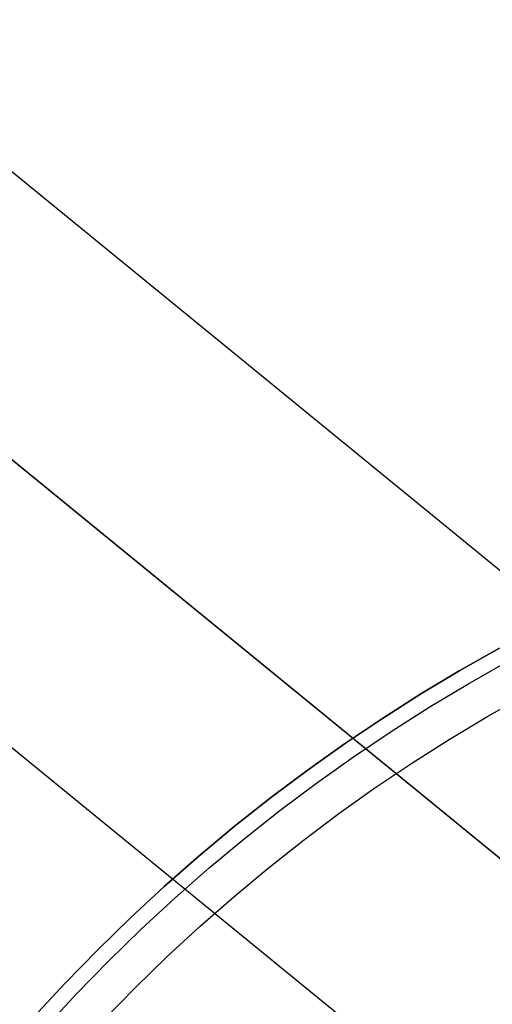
# Model space of a CAD drawing. Header units: millimetres. Extents: x -104 to 128, y -124 to 124.
# Tile 245 of 256: x -75 to -49, y 68 to 123. Entities that reach past the tile are written whole.
import ezdxf

# ---------------------------------------------------------------- set-up
doc = ezdxf.new("R2010")
doc.units = ezdxf.units.MM
doc.header["$MEASUREMENT"] = 0
doc.layers.add('Predefinito', color=5, linetype='Continuous')

msp = doc.modelspace()

# ---------------------------------------------------------------- linework, layer by layer
at = {"layer": 'Predefinito', "extrusion": (0.6123724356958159, -0.5000000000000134, -0.6123724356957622)}
msp.add_lwpolyline([(15.55277956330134, 1216.099620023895), (15.55907679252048, 1215.702894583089), (15.57876708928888, 1215.294006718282), (15.61310127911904, 1214.873078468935), (15.6633990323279, 1214.440327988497), (15.69496464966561, 1214.219617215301), (15.73104539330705, 1213.996083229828), (15.77182373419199, 1213.769786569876), (15.81748544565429, 1213.540796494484), (15.86821931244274, 1213.309191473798), (15.92421679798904, 1213.075059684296), (15.98567166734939, 1212.838499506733), (16.05277956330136, 1212.599620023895), (16.12573753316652, 1212.358541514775), (16.20474350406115, 1212.115395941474), (16.28999570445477, 1211.870327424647), (16.38169203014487, 1211.62349270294), (16.48002935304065, 1211.375061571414), (16.58520277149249, 1211.12521729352), (16.69740480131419, 1210.874156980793), (16.8168245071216, 1210.622091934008), (16.94364657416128, 1210.369247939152), (17.07805032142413, 1210.11586551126), (17.22020865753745, 1209.86220007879), (17.37028698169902, 1209.608522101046), (17.52844203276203, 1209.355117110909), (17.69482069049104, 1209.102285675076), (17.86955873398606, 1208.850343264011), (18.05277956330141, 1208.599620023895), (18.24459289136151, 1208.350460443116), (18.44509341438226, 1208.103222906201), (18.65435947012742, 1207.858279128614), (18.87245169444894, 1207.616013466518), (19.09941168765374, 1207.376822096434), (19.33526070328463, 1207.141112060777), (19.57999837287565, 1206.909300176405), (19.83360148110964, 1206.681811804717), (20.09602280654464, 1206.459079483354), (20.36719004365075, 1206.241541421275), (20.64700482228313, 1206.029639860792), (20.9353418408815, 1205.823819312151), (21.23204812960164, 1205.624524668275), (21.53694245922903, 1205.432199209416), (21.84981491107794, 1205.247282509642), (22.17042662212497, 1205.070208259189), (22.49850971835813, 1204.901402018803), (22.83376744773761, 1204.741278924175), (23.1758745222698, 1204.590241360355), (23.52447767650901, 1204.448676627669), (23.87919644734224, 1204.31695462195), (24.23962417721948, 1204.195425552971), (24.60532924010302, 1204.084417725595), (24.97585648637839, 1203.98423540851), (25.35072889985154, 1203.89515681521), (25.72944945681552, 1203.817432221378), (26.11150317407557, 1203.751282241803), (26.49635932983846, 1203.696896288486), (26.88347383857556, 1203.654431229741), (27.27229175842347, 1203.624010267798), (27.66224990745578, 1203.605722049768), (28.05277956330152, 1203.599620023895), (28.44330921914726, 1203.605722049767), (28.83326736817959, 1203.624010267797), (29.2220852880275, 1203.654431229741), (29.60919979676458, 1203.696896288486), (29.99405595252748, 1203.751282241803), (30.37610966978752, 1203.817432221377), (30.7548302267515, 1203.895156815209), (31.12970264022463, 1203.98423540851), (31.50022988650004, 1204.084417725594), (31.86593494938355, 1204.19542555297), (32.22636267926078, 1204.31695462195), (32.58108145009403, 1204.448676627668), (32.92968460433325, 1204.590241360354), (33.27179167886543, 1204.741278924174), (33.60704940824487, 1204.901402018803), (33.93513250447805, 1205.070208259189), (34.25574421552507, 1205.247282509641), (34.56861666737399, 1205.432199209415), (34.8735109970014, 1205.624524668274), (35.17021728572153, 1205.823819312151), (35.4585543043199, 1206.029639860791), (35.73836908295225, 1206.241541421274), (36.00953632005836, 1206.459079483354), (36.27195764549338, 1206.681811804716), (36.52556075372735, 1206.909300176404), (36.77029842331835, 1207.141112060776), (37.00614743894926, 1207.376822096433), (37.23310743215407, 1207.616013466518), (37.45119965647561, 1207.858279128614), (37.66046571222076, 1208.1032229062), (37.86096623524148, 1208.350460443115), (38.05277956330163, 1208.599620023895), (38.23600039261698, 1208.85034326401), (38.410738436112, 1209.102285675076), (38.57711709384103, 1209.355117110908), (38.73527214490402, 1209.608522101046), (38.88535046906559, 1209.86220007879), (39.0275088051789, 1210.115865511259), (39.16191255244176, 1210.369247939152), (39.2887346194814, 1210.622091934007), (39.40815432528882, 1210.874156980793), (39.52035635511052, 1211.125217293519), (39.62552977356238, 1211.375061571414), (39.72386709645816, 1211.62349270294), (39.81556342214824, 1211.870327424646), (39.90081562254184, 1212.115395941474), (39.97982159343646, 1212.358541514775), (40.05277956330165, 1212.599620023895), (40.11988745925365, 1212.838499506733), (40.18134232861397, 1213.075059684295), (40.23733981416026, 1213.309191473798), (40.28807368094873, 1213.540796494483), (40.33373539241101, 1213.769786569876), (40.37451373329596, 1213.996083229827), (40.4105944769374, 1214.2196172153), (40.44216009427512, 1214.440327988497), (40.49245784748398, 1214.873078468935), (40.52679203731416, 1215.294006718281), (40.54648233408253, 1215.702894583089), (40.5527795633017, 1216.099620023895)], dxfattribs=at)
at = {"layer": 'Predefinito', "extrusion": (-0.6123724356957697, 0.499999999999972, 0.6123724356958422)}
msp.add_lwpolyline([(-40.55277956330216, 1216.099620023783), (-40.54648233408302, 1216.496345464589), (-40.52679203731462, 1216.905233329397), (-40.49245784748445, 1217.326161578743), (-40.44216009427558, 1217.758912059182), (-40.41059447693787, 1217.979622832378), (-40.37451373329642, 1218.203156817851), (-40.33373539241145, 1218.429453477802), (-40.28807368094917, 1218.658443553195), (-40.23733981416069, 1218.89004857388), (-40.18134232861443, 1219.124180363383), (-40.11988745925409, 1219.360740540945), (-40.05277956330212, 1219.599620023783), (-39.97982159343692, 1219.840698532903), (-39.90081562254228, 1220.083844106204), (-39.81556342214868, 1220.328912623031), (-39.72386709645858, 1220.575747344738), (-39.6255297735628, 1220.824178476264), (-39.52035635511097, 1221.074022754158), (-39.40815432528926, 1221.325083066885), (-39.28873461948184, 1221.577148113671), (-39.16191255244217, 1221.829992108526), (-39.02750880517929, 1222.083374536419), (-38.88535046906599, 1222.337039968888), (-38.73527214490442, 1222.590717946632), (-38.57711709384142, 1222.844122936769), (-38.4107384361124, 1223.096954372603), (-38.23600039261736, 1223.348896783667), (-38.05277956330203, 1223.599620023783), (-37.8609662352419, 1223.848779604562), (-37.66046571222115, 1224.096017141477), (-37.451199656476, 1224.340960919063), (-37.23310743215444, 1224.58322658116), (-37.00614743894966, 1224.822417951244), (-36.77029842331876, 1225.058127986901), (-36.52556075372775, 1225.289939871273), (-36.27195764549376, 1225.517428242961), (-36.00953632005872, 1225.740160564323), (-35.73836908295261, 1225.957698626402), (-35.45855430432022, 1226.169600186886), (-35.17021728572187, 1226.375420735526), (-34.87351099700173, 1226.574715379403), (-34.56861666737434, 1226.767040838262), (-34.2557442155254, 1226.951957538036), (-33.9351325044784, 1227.129031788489), (-33.6070494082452, 1227.297838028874), (-33.27179167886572, 1227.457961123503), (-32.92968460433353, 1227.608998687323), (-32.58108145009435, 1227.750563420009), (-32.22636267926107, 1227.882285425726), (-31.86593494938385, 1228.003814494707), (-31.50022988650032, 1228.114822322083), (-31.12970264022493, 1228.215004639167), (-30.75483022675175, 1228.304083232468), (-30.37610966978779, 1228.381807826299), (-29.99405595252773, 1228.447957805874), (-29.60919979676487, 1228.502343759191), (-29.22208528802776, 1228.544808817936), (-28.83326736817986, 1228.57522977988), (-28.44330921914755, 1228.59351799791), (-28.0527795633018, 1228.599620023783), (-27.66224990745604, 1228.59351799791), (-27.27229175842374, 1228.57522977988), (-26.88347383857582, 1228.544808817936), (-26.49635932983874, 1228.502343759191), (-26.11150317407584, 1228.447957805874), (-25.7294494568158, 1228.381807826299), (-25.35072889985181, 1228.304083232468), (-24.97585648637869, 1228.215004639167), (-24.60532924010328, 1228.114822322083), (-24.23962417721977, 1228.003814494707), (-23.87919644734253, 1227.882285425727), (-23.5244776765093, 1227.750563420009), (-23.17587452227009, 1227.608998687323), (-22.83376744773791, 1227.457961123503), (-22.49850971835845, 1227.297838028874), (-22.17042662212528, 1227.129031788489), (-21.84981491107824, 1226.951957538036), (-21.53694245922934, 1226.767040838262), (-21.23204812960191, 1226.574715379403), (-20.9353418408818, 1226.375420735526), (-20.64700482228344, 1226.169600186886), (-20.36719004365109, 1225.957698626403), (-20.09602280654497, 1225.740160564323), (-19.83360148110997, 1225.517428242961), (-19.57999837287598, 1225.289939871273), (-19.33526070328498, 1225.058127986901), (-19.09941168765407, 1224.822417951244), (-18.87245169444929, 1224.58322658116), (-18.65435947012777, 1224.340960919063), (-18.44509341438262, 1224.096017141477), (-18.24459289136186, 1223.848779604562), (-18.05277956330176, 1223.599620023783), (-17.86955873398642, 1223.348896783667), (-17.69482069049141, 1223.096954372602), (-17.52844203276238, 1222.844122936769), (-17.37028698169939, 1222.590717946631), (-17.22020865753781, 1222.337039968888), (-17.07805032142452, 1222.083374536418), (-16.94364657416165, 1221.829992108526), (-16.816824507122, 1221.577148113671), (-16.69740480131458, 1221.325083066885), (-16.58520277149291, 1221.074022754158), (-16.48002935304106, 1220.824178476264), (-16.38169203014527, 1220.575747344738), (-16.28999570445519, 1220.328912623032), (-16.20474350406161, 1220.083844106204), (-16.12573753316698, 1219.840698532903), (-16.0527795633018, 1219.599620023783), (-15.98567166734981, 1219.360740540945), (-15.9242167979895, 1219.124180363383), (-15.86821931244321, 1218.89004857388), (-15.81748544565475, 1218.658443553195), (-15.77182373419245, 1218.429453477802), (-15.73104539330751, 1218.20315681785), (-15.69496464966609, 1217.979622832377), (-15.66339903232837, 1217.758912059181), (-15.61310127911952, 1217.326161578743), (-15.57876708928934, 1216.905233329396), (-15.55907679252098, 1216.496345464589), (-15.55277956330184, 1216.099620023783)], dxfattribs=at)
at = {"layer": 'Predefinito', "extrusion": (0.61237243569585, -0.5000000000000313, -0.6123724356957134)}
msp.add_lwpolyline([(15.55277956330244, 1216.099620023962), (15.55907679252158, 1215.702894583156), (15.57876708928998, 1215.294006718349), (15.61310127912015, 1214.873078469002), (15.66339903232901, 1214.440327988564), (15.69496464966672, 1214.219617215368), (15.73104539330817, 1213.996083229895), (15.77182373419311, 1213.769786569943), (15.8174854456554, 1213.54079649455), (15.86821931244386, 1213.309191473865), (15.92421679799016, 1213.075059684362), (15.98567166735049, 1212.8384995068), (16.05277956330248, 1212.599620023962), (16.12573753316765, 1212.358541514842), (16.2047435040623, 1212.115395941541), (16.28999570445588, 1211.870327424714), (16.38169203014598, 1211.623492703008), (16.48002935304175, 1211.375061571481), (16.58520277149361, 1211.125217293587), (16.69740480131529, 1210.874156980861), (16.81682450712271, 1210.622091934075), (16.94364657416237, 1210.369247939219), (17.07805032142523, 1210.115865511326), (17.22020865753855, 1209.862200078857), (17.37028698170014, 1209.608522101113), (17.52844203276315, 1209.355117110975), (17.69482069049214, 1209.102285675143), (17.86955873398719, 1208.850343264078), (18.05277956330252, 1208.599620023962), (18.24459289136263, 1208.350460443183), (18.44509341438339, 1208.103222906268), (18.65435947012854, 1207.858279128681), (18.87245169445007, 1207.616013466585), (19.09941168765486, 1207.376822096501), (19.33526070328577, 1207.141112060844), (19.57999837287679, 1206.909300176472), (19.83360148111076, 1206.681811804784), (20.09602280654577, 1206.459079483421), (20.36719004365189, 1206.241541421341), (20.64700482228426, 1206.029639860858), (20.93534184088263, 1205.823819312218), (21.23204812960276, 1205.624524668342), (21.53694245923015, 1205.432199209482), (21.84981491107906, 1205.247282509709), (22.17042662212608, 1205.070208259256), (22.49850971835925, 1204.90140201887), (22.83376744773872, 1204.741278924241), (23.17587452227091, 1204.590241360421), (23.52447767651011, 1204.448676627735), (23.87919644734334, 1204.316954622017), (24.2396241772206, 1204.195425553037), (24.60532924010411, 1204.084417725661), (24.97585648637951, 1203.984235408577), (25.35072889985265, 1203.895156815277), (25.72944945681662, 1203.817432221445), (26.11150317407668, 1203.75128224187), (26.49635932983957, 1203.696896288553), (26.88347383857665, 1203.654431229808), (27.27229175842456, 1203.624010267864), (27.66224990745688, 1203.605722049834), (28.05277956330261, 1203.599620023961), (28.44330921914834, 1203.605722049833), (28.83326736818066, 1203.624010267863), (29.22208528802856, 1203.654431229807), (29.60919979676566, 1203.696896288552), (29.99405595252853, 1203.751282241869), (30.37610966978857, 1203.817432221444), (30.75483022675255, 1203.895156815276), (31.12970264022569, 1203.984235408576), (31.50022988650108, 1204.08441772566), (31.8659349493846, 1204.195425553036), (32.22636267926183, 1204.316954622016), (32.58108145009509, 1204.448676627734), (32.92968460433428, 1204.59024136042), (33.27179167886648, 1204.74127892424), (33.60704940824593, 1204.901402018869), (33.93513250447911, 1205.070208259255), (34.25574421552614, 1205.247282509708), (34.56861666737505, 1205.432199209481), (34.87351099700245, 1205.624524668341), (35.17021728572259, 1205.823819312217), (35.45855430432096, 1206.029639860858), (35.73836908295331, 1206.241541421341), (36.0095363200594, 1206.459079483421), (36.27195764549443, 1206.681811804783), (36.5255607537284, 1206.909300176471), (36.77029842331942, 1207.141112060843), (37.00614743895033, 1207.3768220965), (37.23310743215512, 1207.616013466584), (37.45119965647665, 1207.858279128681), (37.66046571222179, 1208.103222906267), (37.86096623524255, 1208.350460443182), (38.05277956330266, 1208.599620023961), (38.23600039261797, 1208.850343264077), (38.410738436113, 1209.102285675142), (38.57711709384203, 1209.355117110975), (38.73527214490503, 1209.608522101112), (38.8853504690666, 1209.862200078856), (39.02750880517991, 1210.115865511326), (39.16191255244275, 1210.369247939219), (39.28873461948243, 1210.622091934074), (39.40815432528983, 1210.87415698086), (39.52035635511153, 1211.125217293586), (39.62552977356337, 1211.375061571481), (39.72386709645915, 1211.623492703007), (39.81556342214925, 1211.870327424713), (39.90081562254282, 1212.115395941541), (39.97982159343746, 1212.358541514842), (40.05277956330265, 1212.599620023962), (40.11988745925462, 1212.8384995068), (40.18134232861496, 1213.075059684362), (40.23733981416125, 1213.309191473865), (40.28807368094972, 1213.54079649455), (40.33373539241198, 1213.769786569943), (40.37451373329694, 1213.996083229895), (40.41059447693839, 1214.219617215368), (40.4421600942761, 1214.440327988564), (40.49245784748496, 1214.873078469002), (40.52679203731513, 1215.294006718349), (40.54648233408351, 1215.702894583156), (40.55277956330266, 1216.099620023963)], dxfattribs=at)
at = {"layer": 'Predefinito', "extrusion": (-0.6123724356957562, 0.4999999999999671, 0.6123724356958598)}
msp.add_lwpolyline([(-40.55277956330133, 1216.099620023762), (-40.54648233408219, 1216.496345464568), (-40.52679203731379, 1216.905233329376), (-40.49245784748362, 1217.326161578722), (-40.44216009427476, 1217.75891205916), (-40.41059447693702, 1217.979622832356), (-40.37451373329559, 1218.203156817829), (-40.33373539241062, 1218.429453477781), (-40.28807368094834, 1218.658443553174), (-40.23733981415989, 1218.890048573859), (-40.1813423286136, 1219.124180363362), (-40.11988745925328, 1219.360740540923), (-40.0527795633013, 1219.599620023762), (-39.97982159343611, 1219.840698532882), (-39.90081562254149, 1220.083844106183), (-39.81556342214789, 1220.328912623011), (-39.72386709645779, 1220.575747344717), (-39.62552977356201, 1220.824178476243), (-39.52035635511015, 1221.074022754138), (-39.40815432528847, 1221.325083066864), (-39.28873461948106, 1221.57714811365), (-39.1619125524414, 1221.829992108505), (-39.02750880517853, 1222.083374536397), (-38.8853504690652, 1222.337039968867), (-38.73527214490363, 1222.590717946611), (-38.57711709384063, 1222.844122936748), (-38.41073843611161, 1223.096954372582), (-38.23600039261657, 1223.348896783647), (-38.05277956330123, 1223.599620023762), (-37.86096623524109, 1223.84877960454), (-37.66046571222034, 1224.096017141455), (-37.45119965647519, 1224.340960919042), (-37.23310743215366, 1224.583226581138), (-37.00614743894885, 1224.822417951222), (-36.77029842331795, 1225.058127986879), (-36.52556075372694, 1225.289939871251), (-36.27195764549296, 1225.517428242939), (-36.00953632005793, 1225.740160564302), (-35.73836908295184, 1225.957698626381), (-35.45855430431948, 1226.169600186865), (-35.1702172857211, 1226.375420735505), (-34.87351099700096, 1226.574715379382), (-34.56861666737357, 1226.767040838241), (-34.25574421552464, 1226.951957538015), (-33.93513250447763, 1227.129031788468), (-33.60704940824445, 1227.297838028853), (-33.27179167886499, 1227.457961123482), (-32.9296846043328, 1227.608998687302), (-32.58108145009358, 1227.750563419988), (-32.22636267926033, 1227.882285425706), (-31.8659349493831, 1228.003814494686), (-31.50022988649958, 1228.114822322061), (-31.12970264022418, 1228.215004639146), (-30.75483022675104, 1228.304083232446), (-30.37610966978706, 1228.381807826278), (-29.99405595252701, 1228.447957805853), (-29.60919979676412, 1228.50234375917), (-29.22208528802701, 1228.544808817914), (-28.83326736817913, 1228.575229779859), (-28.4433092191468, 1228.593517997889), (-28.05277956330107, 1228.599620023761), (-27.66224990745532, 1228.593517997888), (-27.27229175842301, 1228.575229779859), (-26.8834738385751, 1228.544808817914), (-26.496359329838, 1228.50234375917), (-26.11150317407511, 1228.447957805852), (-25.72944945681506, 1228.381807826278), (-25.35072889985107, 1228.304083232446), (-24.97585648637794, 1228.215004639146), (-24.60532924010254, 1228.114822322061), (-24.23962417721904, 1228.003814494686), (-23.8791964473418, 1227.882285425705), (-23.52447767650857, 1227.750563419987), (-23.17587452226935, 1227.608998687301), (-22.83376744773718, 1227.457961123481), (-22.49850971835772, 1227.297838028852), (-22.17042662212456, 1227.129031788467), (-21.84981491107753, 1226.951957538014), (-21.53694245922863, 1226.767040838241), (-21.23204812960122, 1226.574715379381), (-20.9353418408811, 1226.375420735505), (-20.64700482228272, 1226.169600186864), (-20.36719004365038, 1225.957698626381), (-20.09602280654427, 1225.740160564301), (-19.83360148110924, 1225.517428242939), (-19.57999837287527, 1225.289939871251), (-19.33526070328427, 1225.058127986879), (-19.09941168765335, 1224.822417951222), (-18.87245169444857, 1224.583226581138), (-18.65435947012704, 1224.340960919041), (-18.4450934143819, 1224.096017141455), (-18.24459289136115, 1223.84877960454), (-18.05277956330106, 1223.599620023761), (-17.86955873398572, 1223.348896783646), (-17.69482069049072, 1223.096954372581), (-17.52844203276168, 1222.844122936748), (-17.37028698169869, 1222.59071794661), (-17.22020865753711, 1222.337039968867), (-17.07805032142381, 1222.083374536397), (-16.94364657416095, 1221.829992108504), (-16.8168245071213, 1221.577148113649), (-16.69740480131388, 1221.325083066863), (-16.5852027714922, 1221.074022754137), (-16.48002935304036, 1220.824178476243), (-16.3816920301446, 1220.575747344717), (-16.28999570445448, 1220.32891262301), (-16.20474350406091, 1220.083844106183), (-16.12573753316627, 1219.840698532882), (-16.0527795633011, 1219.599620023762), (-15.98567166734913, 1219.360740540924), (-15.92421679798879, 1219.124180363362), (-15.8682193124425, 1218.890048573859), (-15.81748544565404, 1218.658443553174), (-15.77182373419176, 1218.429453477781), (-15.7310453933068, 1218.203156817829), (-15.69496464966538, 1217.979622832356), (-15.66339903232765, 1217.75891205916), (-15.61310127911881, 1217.326161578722), (-15.57876708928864, 1216.905233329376), (-15.55907679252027, 1216.496345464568), (-15.55277956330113, 1216.099620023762)], dxfattribs=at)
at = {"layer": 'Predefinito', "extrusion": (0.6123724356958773, -0.5000000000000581, -0.6123724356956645)}
msp.add_lwpolyline([(15.5527795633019, 1216.099620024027), (15.55907679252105, 1215.702894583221), (15.57876708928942, 1215.294006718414), (15.6131012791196, 1214.873078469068), (15.66339903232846, 1214.440327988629), (15.69496464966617, 1214.219617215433), (15.73104539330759, 1213.996083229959), (15.77182373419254, 1213.769786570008), (15.81748544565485, 1213.540796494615), (15.86821931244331, 1213.30919147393), (15.9242167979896, 1213.075059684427), (15.98567166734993, 1212.838499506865), (16.05277956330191, 1212.599620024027), (16.12573753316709, 1212.358541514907), (16.20474350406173, 1212.115395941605), (16.28999570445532, 1211.870327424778), (16.38169203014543, 1211.623492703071), (16.48002935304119, 1211.375061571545), (16.58520277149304, 1211.125217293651), (16.69740480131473, 1210.874156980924), (16.81682450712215, 1210.622091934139), (16.94364657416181, 1210.369247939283), (17.07805032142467, 1210.115865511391), (17.22020865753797, 1209.862200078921), (17.37028698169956, 1209.608522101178), (17.52844203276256, 1209.35511711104), (17.69482069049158, 1209.102285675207), (17.8695587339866, 1208.850343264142), (18.05277956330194, 1208.599620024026), (18.24459289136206, 1208.350460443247), (18.4450934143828, 1208.103222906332), (18.65435947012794, 1207.858279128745), (18.8724516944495, 1207.616013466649), (19.09941168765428, 1207.376822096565), (19.33526070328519, 1207.141112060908), (19.57999837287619, 1206.909300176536), (19.83360148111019, 1206.681811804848), (20.0960228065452, 1206.459079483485), (20.36719004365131, 1206.241541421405), (20.64700482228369, 1206.029639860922), (20.93534184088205, 1205.823819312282), (21.23204812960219, 1205.624524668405), (21.53694245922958, 1205.432199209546), (21.84981491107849, 1205.247282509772), (22.17042662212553, 1205.07020825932), (22.49850971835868, 1204.901402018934), (22.83376744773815, 1204.741278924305), (23.17587452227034, 1204.590241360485), (23.52447767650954, 1204.448676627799), (23.87919644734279, 1204.316954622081), (24.23962417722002, 1204.195425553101), (24.60532924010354, 1204.084417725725), (24.97585648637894, 1203.984235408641), (25.35072889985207, 1203.89515681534), (25.72944945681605, 1203.817432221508), (26.1115031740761, 1203.751282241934), (26.496359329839, 1203.696896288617), (26.88347383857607, 1203.654431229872), (27.27229175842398, 1203.624010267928), (27.66224990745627, 1203.605722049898), (28.05277956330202, 1203.599620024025), (28.44330921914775, 1203.605722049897), (28.83326736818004, 1203.624010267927), (29.22208528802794, 1203.654431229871), (29.60919979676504, 1203.696896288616), (29.99405595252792, 1203.751282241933), (30.37610966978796, 1203.817432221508), (30.75483022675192, 1203.89515681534), (31.12970264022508, 1203.98423540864), (31.50022988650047, 1204.084417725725), (31.86593494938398, 1204.1954255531), (32.22636267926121, 1204.316954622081), (32.58108145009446, 1204.448676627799), (32.92968460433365, 1204.590241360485), (33.27179167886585, 1204.741278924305), (33.60704940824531, 1204.901402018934), (33.93513250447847, 1205.070208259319), (34.25574421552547, 1205.247282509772), (34.56861666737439, 1205.432199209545), (34.87351099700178, 1205.624524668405), (35.17021728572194, 1205.823819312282), (35.45855430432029, 1206.029639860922), (35.73836908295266, 1206.241541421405), (36.00953632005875, 1206.459079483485), (36.27195764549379, 1206.681811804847), (36.52556075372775, 1206.909300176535), (36.77029842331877, 1207.141112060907), (37.00614743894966, 1207.376822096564), (37.23310743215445, 1207.616013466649), (37.45119965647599, 1207.858279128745), (37.66046571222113, 1208.103222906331), (37.86096623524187, 1208.350460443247), (38.05277956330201, 1208.599620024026), (38.23600039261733, 1208.850343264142), (38.41073843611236, 1209.102285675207), (38.57711709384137, 1209.35511711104), (38.73527214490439, 1209.608522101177), (38.88535046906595, 1209.862200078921), (39.02750880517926, 1210.115865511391), (39.1619125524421, 1210.369247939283), (39.28873461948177, 1210.622091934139), (39.40815432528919, 1210.874156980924), (39.52035635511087, 1211.125217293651), (39.62552977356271, 1211.375061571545), (39.72386709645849, 1211.623492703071), (39.81556342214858, 1211.870327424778), (39.90081562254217, 1212.115395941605), (39.9798215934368, 1212.358541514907), (40.05277956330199, 1212.599620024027), (40.11988745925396, 1212.838499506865), (40.1813423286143, 1213.075059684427), (40.23733981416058, 1213.30919147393), (40.28807368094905, 1213.540796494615), (40.33373539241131, 1213.769786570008), (40.37451373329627, 1213.99608322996), (40.4105944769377, 1214.219617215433), (40.44216009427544, 1214.440327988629), (40.49245784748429, 1214.873078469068), (40.52679203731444, 1215.294006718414), (40.54648233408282, 1215.702894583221), (40.55277956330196, 1216.099620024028)], dxfattribs=at)
at = {"layer": 'Predefinito', "extrusion": (-0.6123724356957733, 0.4999999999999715, 0.612372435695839)}
msp.add_lwpolyline([(-40.55277956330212, 1216.099620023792), (-40.54648233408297, 1216.496345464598), (-40.52679203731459, 1216.905233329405), (-40.4924578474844, 1217.326161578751), (-40.44216009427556, 1217.75891205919), (-40.41059447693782, 1217.979622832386), (-40.3745137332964, 1218.203156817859), (-40.33373539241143, 1218.429453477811), (-40.28807368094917, 1218.658443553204), (-40.23733981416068, 1218.890048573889), (-40.1813423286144, 1219.124180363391), (-40.11988745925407, 1219.360740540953), (-40.05277956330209, 1219.599620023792), (-39.9798215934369, 1219.840698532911), (-39.90081562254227, 1220.083844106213), (-39.81556342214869, 1220.32891262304), (-39.72386709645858, 1220.575747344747), (-39.62552977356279, 1220.824178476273), (-39.52035635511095, 1221.074022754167), (-39.40815432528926, 1221.325083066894), (-39.28873461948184, 1221.577148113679), (-39.16191255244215, 1221.829992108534), (-39.02750880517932, 1222.083374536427), (-38.885350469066, 1222.337039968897), (-38.73527214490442, 1222.590717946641), (-38.57711709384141, 1222.844122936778), (-38.4107384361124, 1223.096954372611), (-38.23600039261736, 1223.348896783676), (-38.05277956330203, 1223.599620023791), (-37.8609662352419, 1223.84877960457), (-37.66046571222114, 1224.096017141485), (-37.451199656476, 1224.340960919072), (-37.23310743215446, 1224.583226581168), (-37.00614743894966, 1224.822417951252), (-36.77029842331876, 1225.058127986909), (-36.52556075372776, 1225.289939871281), (-36.27195764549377, 1225.517428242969), (-36.00953632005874, 1225.740160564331), (-35.73836908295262, 1225.957698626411), (-35.45855430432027, 1226.169600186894), (-35.17021728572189, 1226.375420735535), (-34.87351099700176, 1226.574715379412), (-34.56861666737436, 1226.767040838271), (-34.25574421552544, 1226.951957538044), (-33.93513250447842, 1227.129031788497), (-33.60704940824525, 1227.297838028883), (-33.2717916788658, 1227.457961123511), (-32.92968460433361, 1227.608998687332), (-32.58108145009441, 1227.750563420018), (-32.22636267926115, 1227.882285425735), (-31.86593494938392, 1228.003814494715), (-31.50022988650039, 1228.114822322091), (-31.129702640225, 1228.215004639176), (-30.75483022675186, 1228.304083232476), (-30.37610966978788, 1228.381807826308), (-29.99405595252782, 1228.447957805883), (-29.60919979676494, 1228.502343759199), (-29.22208528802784, 1228.544808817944), (-28.83326736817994, 1228.575229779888), (-28.44330921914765, 1228.593517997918), (-28.0527795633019, 1228.599620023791), (-27.66224990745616, 1228.593517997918), (-27.27229175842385, 1228.575229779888), (-26.88347383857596, 1228.544808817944), (-26.49635932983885, 1228.502343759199), (-26.11150317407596, 1228.447957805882), (-25.72944945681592, 1228.381807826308), (-25.35072889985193, 1228.304083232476), (-24.9758564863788, 1228.215004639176), (-24.60532924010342, 1228.114822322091), (-24.2396241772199, 1228.003814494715), (-23.87919644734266, 1227.882285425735), (-23.52447767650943, 1227.750563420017), (-23.17587452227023, 1227.608998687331), (-22.83376744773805, 1227.457961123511), (-22.49850971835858, 1227.297838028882), (-22.17042662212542, 1227.129031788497), (-21.84981491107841, 1226.951957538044), (-21.53694245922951, 1226.76704083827), (-21.2320481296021, 1226.574715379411), (-20.93534184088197, 1226.375420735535), (-20.64700482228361, 1226.169600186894), (-20.36719004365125, 1225.957698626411), (-20.09602280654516, 1225.740160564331), (-19.83360148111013, 1225.517428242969), (-19.57999837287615, 1225.289939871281), (-19.33526070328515, 1225.058127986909), (-19.09941168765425, 1224.822417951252), (-18.87245169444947, 1224.583226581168), (-18.65435947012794, 1224.340960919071), (-18.44509341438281, 1224.096017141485), (-18.24459289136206, 1223.84877960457), (-18.05277956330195, 1223.599620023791), (-17.86955873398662, 1223.348896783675), (-17.69482069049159, 1223.096954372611), (-17.52844203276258, 1222.844122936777), (-17.37028698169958, 1222.59071794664), (-17.22020865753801, 1222.337039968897), (-17.07805032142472, 1222.083374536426), (-16.94364657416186, 1221.829992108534), (-16.8168245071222, 1221.577148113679), (-16.69740480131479, 1221.325083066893), (-16.58520277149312, 1221.074022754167), (-16.48002935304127, 1220.824178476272), (-16.3816920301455, 1220.575747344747), (-16.2899957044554, 1220.32891262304), (-16.20474350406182, 1220.083844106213), (-16.12573753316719, 1219.840698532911), (-16.05277956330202, 1219.599620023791), (-15.98567166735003, 1219.360740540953), (-15.9242167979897, 1219.124180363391), (-15.86821931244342, 1218.890048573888), (-15.81748544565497, 1218.658443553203), (-15.77182373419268, 1218.42945347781), (-15.73104539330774, 1218.203156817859), (-15.69496464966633, 1217.979622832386), (-15.66339903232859, 1217.75891205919), (-15.61310127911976, 1217.326161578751), (-15.57876708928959, 1216.905233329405), (-15.55907679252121, 1216.496345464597), (-15.55277956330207, 1216.099620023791)], dxfattribs=at)
at = {"layer": 'Predefinito', "extrusion": (0.6123724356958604, -0.5000000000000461, -0.6123724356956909)}
msp.add_lwpolyline([(15.55277956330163, 1216.099620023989), (15.55907679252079, 1215.702894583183), (15.57876708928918, 1215.294006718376), (15.61310127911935, 1214.873078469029), (15.66339903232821, 1214.440327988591), (15.69496464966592, 1214.219617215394), (15.73104539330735, 1213.996083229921), (15.7718237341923, 1213.76978656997), (15.81748544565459, 1213.540796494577), (15.86821931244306, 1213.309191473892), (15.92421679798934, 1213.075059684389), (15.98567166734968, 1212.838499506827), (16.05277956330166, 1212.599620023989), (16.12573753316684, 1212.358541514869), (16.20474350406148, 1212.115395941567), (16.28999570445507, 1211.87032742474), (16.38169203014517, 1211.623492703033), (16.48002935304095, 1211.375061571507), (16.5852027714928, 1211.125217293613), (16.69740480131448, 1210.874156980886), (16.8168245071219, 1210.622091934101), (16.94364657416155, 1210.369247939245), (17.07805032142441, 1210.115865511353), (17.22020865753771, 1209.862200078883), (17.37028698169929, 1209.608522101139), (17.52844203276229, 1209.355117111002), (17.69482069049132, 1209.102285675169), (17.86955873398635, 1208.850343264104), (18.05277956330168, 1208.599620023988), (18.24459289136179, 1208.350460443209), (18.44509341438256, 1208.103222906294), (18.65435947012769, 1207.858279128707), (18.87245169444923, 1207.616013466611), (19.09941168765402, 1207.376822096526), (19.33526070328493, 1207.14111206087), (19.57999837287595, 1206.909300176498), (19.83360148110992, 1206.68181180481), (20.09602280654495, 1206.459079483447), (20.36719004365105, 1206.241541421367), (20.64700482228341, 1206.029639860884), (20.93534184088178, 1205.823819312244), (21.2320481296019, 1205.624524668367), (21.5369424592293, 1205.432199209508), (21.84981491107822, 1205.247282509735), (22.17042662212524, 1205.070208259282), (22.4985097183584, 1204.901402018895), (22.83376744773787, 1204.741278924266), (23.17587452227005, 1204.590241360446), (23.52447767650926, 1204.448676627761), (23.87919644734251, 1204.316954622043), (24.23962417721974, 1204.195425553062), (24.60532924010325, 1204.084417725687), (24.97585648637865, 1203.984235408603), (25.35072889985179, 1203.895156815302), (25.72944945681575, 1203.81743222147), (26.1115031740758, 1203.751282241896), (26.49635932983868, 1203.696896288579), (26.88347383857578, 1203.654431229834), (27.27229175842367, 1203.62401026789), (27.66224990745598, 1203.60572204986), (28.05277956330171, 1203.599620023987), (28.44330921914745, 1203.605722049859), (28.83326736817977, 1203.624010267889), (29.22208528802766, 1203.654431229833), (29.60919979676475, 1203.696896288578), (29.99405595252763, 1203.751282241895), (30.37610966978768, 1203.81743222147), (30.75483022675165, 1203.895156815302), (31.12970264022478, 1203.984235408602), (31.50022988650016, 1204.084417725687), (31.86593494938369, 1204.195425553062), (32.22636267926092, 1204.316954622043), (32.58108145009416, 1204.448676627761), (32.92968460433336, 1204.590241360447), (33.27179167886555, 1204.741278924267), (33.607049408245, 1204.901402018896), (33.93513250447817, 1205.070208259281), (34.25574421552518, 1205.247282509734), (34.5686166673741, 1205.432199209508), (34.87351099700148, 1205.624524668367), (35.17021728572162, 1205.823819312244), (35.45855430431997, 1206.029639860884), (35.73836908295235, 1206.241541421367), (36.00953632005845, 1206.459079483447), (36.27195764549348, 1206.68181180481), (36.52556075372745, 1206.909300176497), (36.77029842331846, 1207.14111206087), (37.00614743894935, 1207.376822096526), (37.23310743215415, 1207.616013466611), (37.45119965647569, 1207.858279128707), (37.66046571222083, 1208.103222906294), (37.86096623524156, 1208.350460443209), (38.05277956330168, 1208.599620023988), (38.23600039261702, 1208.850343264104), (38.41073843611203, 1209.102285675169), (38.57711709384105, 1209.355117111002), (38.73527214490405, 1209.608522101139), (38.88535046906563, 1209.862200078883), (39.02750880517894, 1210.115865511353), (39.16191255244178, 1210.369247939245), (39.28873461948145, 1210.622091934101), (39.40815432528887, 1210.874156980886), (39.52035635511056, 1211.125217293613), (39.62552977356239, 1211.375061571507), (39.72386709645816, 1211.623492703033), (39.81556342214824, 1211.87032742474), (39.90081562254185, 1212.115395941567), (39.97982159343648, 1212.358541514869), (40.05277956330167, 1212.599620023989), (40.11988745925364, 1212.838499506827), (40.18134232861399, 1213.075059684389), (40.23733981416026, 1213.309191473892), (40.28807368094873, 1213.540796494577), (40.333735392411, 1213.76978656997), (40.37451373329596, 1213.996083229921), (40.41059447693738, 1214.219617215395), (40.44216009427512, 1214.440327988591), (40.49245784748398, 1214.873078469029), (40.52679203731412, 1215.294006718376), (40.54648233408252, 1215.702894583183), (40.55277956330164, 1216.099620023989)], dxfattribs=at)
at = {"layer": 'Predefinito', "extrusion": (-0.6123724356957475, 0.5000000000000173, 0.6123724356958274)}
msp.add_lwpolyline([(-40.55277956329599, 1216.099620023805), (-40.54648233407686, 1216.496345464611), (-40.52679203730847, 1216.905233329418), (-40.49245784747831, 1217.326161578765), (-40.44216009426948, 1217.758912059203), (-40.41059447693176, 1217.979622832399), (-40.37451373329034, 1218.203156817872), (-40.33373539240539, 1218.429453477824), (-40.28807368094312, 1218.658443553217), (-40.23733981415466, 1218.890048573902), (-40.18134232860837, 1219.124180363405), (-40.11988745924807, 1219.360740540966), (-40.0527795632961, 1219.599620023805), (-39.97982159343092, 1219.840698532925), (-39.90081562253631, 1220.083844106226), (-39.81556342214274, 1220.328912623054), (-39.72386709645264, 1220.57574734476), (-39.62552977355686, 1220.824178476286), (-39.52035635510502, 1221.074022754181), (-39.40815432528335, 1221.325083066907), (-39.28873461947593, 1221.577148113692), (-39.16191255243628, 1221.829992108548), (-39.02750880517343, 1222.08337453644), (-38.88535046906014, 1222.33703996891), (-38.73527214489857, 1222.590717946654), (-38.57711709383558, 1222.844122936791), (-38.41073843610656, 1223.096954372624), (-38.23600039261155, 1223.348896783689), (-38.05277956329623, 1223.599620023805), (-37.86096623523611, 1223.848779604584), (-37.66046571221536, 1224.096017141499), (-37.45119965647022, 1224.340960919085), (-37.23310743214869, 1224.583226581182), (-37.0061474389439, 1224.822417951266), (-36.77029842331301, 1225.058127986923), (-36.52556075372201, 1225.289939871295), (-36.27195764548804, 1225.517428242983), (-36.00953632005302, 1225.740160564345), (-35.73836908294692, 1225.957698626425), (-35.45855430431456, 1226.169600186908), (-35.17021728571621, 1226.375420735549), (-34.8735109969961, 1226.574715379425), (-34.56861666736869, 1226.767040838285), (-34.2557442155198, 1226.951957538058), (-33.93513250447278, 1227.129031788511), (-33.6070494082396, 1227.297838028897), (-33.27179167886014, 1227.457961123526), (-32.92968460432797, 1227.608998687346), (-32.58108145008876, 1227.750563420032), (-32.22636267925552, 1227.88228542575), (-31.86593494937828, 1228.00381449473), (-31.50022988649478, 1228.114822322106), (-31.12970264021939, 1228.21500463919), (-30.75483022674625, 1228.30408323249), (-30.37610966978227, 1228.381807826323), (-29.99405595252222, 1228.447957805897), (-29.60919979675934, 1228.502343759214), (-29.22208528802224, 1228.544808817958), (-28.83326736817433, 1228.575229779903), (-28.44330921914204, 1228.593517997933), (-28.0527795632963, 1228.599620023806), (-27.66224990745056, 1228.593517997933), (-27.27229175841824, 1228.575229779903), (-26.88347383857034, 1228.544808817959), (-26.49635932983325, 1228.502343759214), (-26.11150317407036, 1228.447957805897), (-25.72944945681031, 1228.381807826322), (-25.35072889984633, 1228.30408323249), (-24.97585648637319, 1228.21500463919), (-24.60532924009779, 1228.114822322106), (-24.23962417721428, 1228.00381449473), (-23.87919644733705, 1227.88228542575), (-23.5244776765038, 1227.750563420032), (-23.1758745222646, 1227.608998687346), (-22.8337674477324, 1227.457961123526), (-22.49850971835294, 1227.297838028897), (-22.17042662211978, 1227.129031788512), (-21.84981491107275, 1226.951957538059), (-21.53694245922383, 1226.767040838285), (-21.23204812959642, 1226.574715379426), (-20.93534184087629, 1226.37542073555), (-20.64700482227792, 1226.169600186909), (-20.36719004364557, 1225.957698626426), (-20.09602280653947, 1225.740160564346), (-19.83360148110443, 1225.517428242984), (-19.57999837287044, 1225.289939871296), (-19.33526070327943, 1225.058127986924), (-19.09941168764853, 1224.822417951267), (-18.87245169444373, 1224.583226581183), (-18.65435947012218, 1224.340960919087), (-18.44509341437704, 1224.0960171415), (-18.24459289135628, 1223.848779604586), (-18.05277956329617, 1223.599620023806), (-17.86955873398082, 1223.348896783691), (-17.6948206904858, 1223.096954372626), (-17.52844203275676, 1222.844122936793), (-17.37028698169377, 1222.590717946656), (-17.22020865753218, 1222.337039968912), (-17.07805032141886, 1222.083374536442), (-16.94364657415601, 1221.829992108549), (-16.81682450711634, 1221.577148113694), (-16.6974048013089, 1221.325083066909), (-16.58520277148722, 1221.074022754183), (-16.48002935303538, 1220.824178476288), (-16.3816920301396, 1220.575747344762), (-16.2899957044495, 1220.328912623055), (-16.2047435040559, 1220.083844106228), (-16.12573753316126, 1219.840698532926), (-16.05277956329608, 1219.599620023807), (-15.9856716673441, 1219.360740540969), (-15.92421679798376, 1219.124180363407), (-15.86821931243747, 1218.890048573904), (-15.81748544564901, 1218.658443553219), (-15.77182373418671, 1218.429453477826), (-15.73104539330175, 1218.203156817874), (-15.69496464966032, 1217.979622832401), (-15.66339903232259, 1217.758912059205), (-15.61310127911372, 1217.326161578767), (-15.57876708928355, 1216.905233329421), (-15.55907679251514, 1216.496345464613), (-15.552779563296, 1216.099620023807)], dxfattribs=at)
at = {"layer": 'Predefinito'}
for points in [[(-48.56055968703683, 87.63679024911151), (-50.77235470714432, 86.38435137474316), (-52.95874160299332, 85.07169279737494), (-55.11730561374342, 83.69955112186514), (-57.24565857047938, 82.26879039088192), (-59.34144722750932, 80.78040101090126), (-61.40236155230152, 79.23549802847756), (-63.42614291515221, 77.63531875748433), (-65.41059211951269, 75.98121976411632), (-67.35357721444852, 74.27467322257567), (-69.25304103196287, 72.51726266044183), (-71.10700839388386, 70.71067811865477), (-72.91359293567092, 68.85671075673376), (-74.67100349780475, 66.9572469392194)], [(-48.56055968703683, 87.63679024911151), (-50.77235470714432, 86.38435137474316), (-52.95874160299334, 85.07169279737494), (-55.11730561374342, 83.69955112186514), (-57.24565857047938, 82.26879039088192), (-59.34144722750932, 80.78040101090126), (-61.40236155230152, 79.23549802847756), (-63.42614291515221, 77.63531875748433), (-65.41059211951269, 75.98121976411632), (-67.35357721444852, 74.27467322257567), (-69.25304103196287, 72.51726266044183), (-71.10700839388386, 70.71067811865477), (-72.91359293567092, 68.85671075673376), (-74.67100349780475, 66.9572469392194)], [(-74.67100349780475, 66.9572469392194), (-72.91359293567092, 68.85671075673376), (-71.10700839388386, 70.71067811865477), (-69.25304103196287, 72.51726266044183), (-67.35357721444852, 74.27467322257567), (-65.41059211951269, 75.98121976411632), (-63.42614291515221, 77.63531875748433), (-61.40236155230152, 79.23549802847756), (-59.34144722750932, 80.78040101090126), (-57.24565857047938, 82.26879039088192), (-55.11730561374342, 83.69955112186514), (-52.95874160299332, 85.07169279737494), (-50.77235470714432, 86.38435137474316), (-48.56055968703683, 87.63679024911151)], [(-74.01836705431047, 66.36890723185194), (-72.27639850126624, 68.25168084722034), (-70.48568805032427, 70.08935777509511), (-68.6480111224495, 71.88006822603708), (-66.7652375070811, 73.62203677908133), (-64.83932502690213, 75.31358824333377), (-62.87231277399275, 76.95315300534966), (-60.86631396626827, 78.5392718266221), (-58.82350847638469, 80.0706000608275), (-56.74613508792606, 81.54591126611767), (-54.63648353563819, 82.9641001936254), (-52.49688638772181, 84.32418513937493), (-50.3297108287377, 85.62530965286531), (-48.13735040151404, 86.86674360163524)], [(-70.73807505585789, 66.79100943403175), (-68.98568805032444, 68.58935777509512), (-67.18733970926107, 70.34174478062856), (-65.34485980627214, 72.0464330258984), (-63.46016426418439, 73.70178317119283), (-61.5352485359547, 75.3062591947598), (-59.57218061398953, 76.85843308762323), (-57.57309371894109, 78.3569889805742), (-55.54017872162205, 79.80072667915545), (-53.47567635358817, 81.18856458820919), (-51.38186926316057, 82.51954201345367), (-49.26107397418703, 83.79282083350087), (-47.11563280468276, 85.00768654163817)]]:
    msp.add_lwpolyline(points, dxfattribs=at)
at = {"layer": 'Predefinito', "extrusion": (-0.612372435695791, 0.5000000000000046, 0.6123724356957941)}
msp.add_lwpolyline([(-15.55277956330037, 1216.099620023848), (-15.55907679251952, 1215.702894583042), (-15.57876708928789, 1215.294006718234), (-15.61310127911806, 1214.873078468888), (-15.66339903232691, 1214.44032798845), (-15.69496464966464, 1214.219617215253), (-15.73104539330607, 1213.99608322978), (-15.77182373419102, 1213.769786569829), (-15.81748544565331, 1213.540796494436), (-15.86821931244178, 1213.309191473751), (-15.92421679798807, 1213.075059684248), (-15.98567166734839, 1212.838499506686), (-16.05277956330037, 1212.599620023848), (-16.12573753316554, 1212.358541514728), (-16.20474350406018, 1212.115395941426), (-16.28999570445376, 1211.870327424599), (-16.38169203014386, 1211.623492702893), (-16.48002935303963, 1211.375061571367), (-16.58520277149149, 1211.125217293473), (-16.69740480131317, 1210.874156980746), (-16.81682450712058, 1210.62209193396), (-16.94364657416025, 1210.369247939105), (-17.0780503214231, 1210.115865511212), (-17.22020865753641, 1209.862200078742), (-17.37028698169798, 1209.608522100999), (-17.52844203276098, 1209.355117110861), (-17.69482069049, 1209.102285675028), (-17.86955873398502, 1208.850343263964), (-18.05277956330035, 1208.599620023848), (-18.24459289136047, 1208.350460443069), (-18.44509341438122, 1208.103222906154), (-18.65435947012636, 1207.858279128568), (-18.87245169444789, 1207.616013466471), (-19.09941168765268, 1207.376822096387), (-19.33526070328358, 1207.14111206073), (-19.57999837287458, 1206.909300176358), (-19.83360148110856, 1206.68181180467), (-20.09602280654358, 1206.459079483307), (-20.36719004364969, 1206.241541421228), (-20.64700482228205, 1206.029639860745), (-20.93534184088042, 1205.823819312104), (-21.23204812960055, 1205.624524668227), (-21.53694245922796, 1205.432199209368), (-21.84981491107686, 1205.247282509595), (-22.17042662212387, 1205.070208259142), (-22.49850971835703, 1204.901402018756), (-22.83376744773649, 1204.741278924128), (-23.17587452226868, 1204.590241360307), (-23.52447767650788, 1204.448676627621), (-23.87919644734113, 1204.316954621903), (-24.23962417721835, 1204.195425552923), (-24.60532924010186, 1204.084417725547), (-24.97585648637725, 1203.984235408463), (-25.35072889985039, 1203.895156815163), (-25.72944945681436, 1203.817432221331), (-26.11150317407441, 1203.751282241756), (-26.4963593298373, 1203.69689628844), (-26.88347383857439, 1203.654431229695), (-27.27229175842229, 1203.62401026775), (-27.66224990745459, 1203.605722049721), (-28.05277956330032, 1203.599620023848), (-28.44330921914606, 1203.60572204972), (-28.83326736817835, 1203.62401026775), (-29.22208528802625, 1203.654431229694), (-29.60919979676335, 1203.696896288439), (-29.99405595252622, 1203.751282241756), (-30.37610966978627, 1203.817432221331), (-30.75483022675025, 1203.895156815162), (-31.12970264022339, 1203.984235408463), (-31.50022988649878, 1204.084417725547), (-31.86593494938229, 1204.195425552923), (-32.22636267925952, 1204.316954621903), (-32.58108145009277, 1204.448676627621), (-32.92968460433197, 1204.590241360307), (-33.27179167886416, 1204.741278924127), (-33.60704940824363, 1204.901402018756), (-33.9351325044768, 1205.070208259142), (-34.25574421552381, 1205.247282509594), (-34.56861666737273, 1205.432199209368), (-34.87351099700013, 1205.624524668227), (-35.17021728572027, 1205.823819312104), (-35.45855430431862, 1206.029639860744), (-35.738369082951, 1206.241541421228), (-36.00953632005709, 1206.459079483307), (-36.27195764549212, 1206.681811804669), (-36.5255607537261, 1206.909300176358), (-36.77029842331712, 1207.141112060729), (-37.00614743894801, 1207.376822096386), (-37.2331074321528, 1207.61601346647), (-37.45119965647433, 1207.858279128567), (-37.66046571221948, 1208.103222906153), (-37.86096623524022, 1208.350460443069), (-38.05277956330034, 1208.599620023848), (-38.23600039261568, 1208.850343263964), (-38.41073843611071, 1209.102285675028), (-38.57711709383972, 1209.355117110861), (-38.73527214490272, 1209.608522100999), (-38.8853504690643, 1209.862200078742), (-39.0275088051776, 1210.115865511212), (-39.16191255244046, 1210.369247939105), (-39.28873461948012, 1210.62209193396), (-39.40815432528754, 1210.874156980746), (-39.52035635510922, 1211.125217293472), (-39.62552977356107, 1211.375061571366), (-39.72386709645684, 1211.623492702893), (-39.81556342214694, 1211.870327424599), (-39.90081562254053, 1212.115395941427), (-39.97982159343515, 1212.358541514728), (-40.05277956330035, 1212.599620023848), (-40.11988745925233, 1212.838499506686), (-40.18134232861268, 1213.075059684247), (-40.23733981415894, 1213.30919147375), (-40.28807368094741, 1213.540796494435), (-40.33373539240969, 1213.769786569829), (-40.37451373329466, 1213.99608322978), (-40.41059447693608, 1214.219617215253), (-40.44216009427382, 1214.440327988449), (-40.49245784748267, 1214.873078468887), (-40.52679203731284, 1215.294006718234), (-40.54648233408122, 1215.702894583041), (-40.55277956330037, 1216.099620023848)], dxfattribs=at)
at = {"layer": 'Predefinito', "extrusion": (-0.6123724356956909, 0.5000000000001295, 0.6123724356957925)}
msp.add_lwpolyline([(-40.55277956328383, 1216.099620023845), (-40.54648233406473, 1216.496345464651), (-40.5267920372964, 1216.905233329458), (-40.49245784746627, 1217.326161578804), (-40.44216009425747, 1217.758912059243), (-40.41059447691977, 1217.979622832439), (-40.37451373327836, 1218.203156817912), (-40.33373539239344, 1218.429453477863), (-40.28807368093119, 1218.658443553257), (-40.23733981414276, 1218.890048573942), (-40.18134232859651, 1219.124180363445), (-40.11988745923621, 1219.360740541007), (-40.05277956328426, 1219.599620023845), (-39.9798215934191, 1219.840698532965), (-39.9008156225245, 1220.083844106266), (-39.81556342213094, 1220.328912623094), (-39.72386709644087, 1220.5757473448), (-39.62552977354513, 1220.824178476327), (-39.52035635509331, 1221.074022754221), (-39.40815432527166, 1221.325083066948), (-39.28873461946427, 1221.577148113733), (-39.16191255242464, 1221.829992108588), (-39.02750880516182, 1222.083374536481), (-38.88535046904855, 1222.337039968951), (-38.735272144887, 1222.590717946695), (-38.57711709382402, 1222.844122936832), (-38.41073843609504, 1223.096954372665), (-38.23600039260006, 1223.34889678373), (-38.05277956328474, 1223.599620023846), (-37.86096623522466, 1223.848779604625), (-37.66046571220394, 1224.09601714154), (-37.45119965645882, 1224.340960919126), (-37.23310743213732, 1224.583226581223), (-37.00614743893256, 1224.822417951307), (-36.77029842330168, 1225.058127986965), (-36.52556075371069, 1225.289939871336), (-36.27195764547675, 1225.517428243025), (-36.00953632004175, 1225.740160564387), (-35.73836908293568, 1225.957698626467), (-35.45855430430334, 1226.16960018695), (-35.170217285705, 1226.375420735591), (-34.87351099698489, 1226.574715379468), (-34.56861666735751, 1226.767040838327), (-34.25574421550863, 1226.951957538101), (-33.93513250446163, 1227.129031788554), (-33.60704940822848, 1227.297838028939), (-33.27179167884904, 1227.457961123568), (-32.92968460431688, 1227.608998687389), (-32.58108145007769, 1227.750563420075), (-32.22636267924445, 1227.882285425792), (-31.86593494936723, 1228.003814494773), (-31.50022988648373, 1228.114822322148), (-31.12970264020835, 1228.215004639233), (-30.7548302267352, 1228.304083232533), (-30.37610966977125, 1228.381807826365), (-29.9940559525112, 1228.44795780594), (-29.60919979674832, 1228.502343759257), (-29.22208528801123, 1228.544808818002), (-28.83326736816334, 1228.575229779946), (-28.44330921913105, 1228.593517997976), (-28.0527795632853, 1228.599620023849), (-27.66224990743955, 1228.593517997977), (-27.27229175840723, 1228.575229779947), (-26.88347383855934, 1228.544808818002), (-26.49635932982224, 1228.502343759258), (-26.11150317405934, 1228.447957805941), (-25.7294494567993, 1228.381807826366), (-25.35072889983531, 1228.304083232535), (-24.97585648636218, 1228.215004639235), (-24.60532924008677, 1228.11482232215), (-24.23962417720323, 1228.003814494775), (-23.87919644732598, 1227.882285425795), (-23.52447767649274, 1227.750563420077), (-23.17587452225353, 1227.608998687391), (-22.83376744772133, 1227.457961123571), (-22.49850971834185, 1227.297838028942), (-22.17042662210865, 1227.129031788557), (-21.84981491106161, 1226.951957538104), (-21.53694245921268, 1226.767040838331), (-21.23204812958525, 1226.574715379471), (-20.9353418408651, 1226.375420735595), (-20.64700482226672, 1226.169600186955), (-20.36719004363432, 1225.957698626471), (-20.0960228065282, 1225.740160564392), (-19.83360148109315, 1225.51742824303), (-19.57999837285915, 1225.289939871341), (-19.33526070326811, 1225.05812798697), (-19.09941168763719, 1224.822417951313), (-18.87245169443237, 1224.583226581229), (-18.6543594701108, 1224.340960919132), (-18.44509341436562, 1224.096017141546), (-18.24459289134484, 1223.848779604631), (-18.0527795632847, 1223.599620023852), (-17.86955873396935, 1223.348896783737), (-17.69482069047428, 1223.096954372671), (-17.52844203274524, 1222.844122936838), (-17.37028698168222, 1222.590717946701), (-17.22020865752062, 1222.337039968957), (-17.07805032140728, 1222.083374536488), (-16.94364657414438, 1221.829992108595), (-16.81682450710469, 1221.57714811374), (-16.69740480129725, 1221.325083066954), (-16.58520277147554, 1221.074022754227), (-16.48002935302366, 1220.824178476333), (-16.38169203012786, 1220.575747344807), (-16.28999570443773, 1220.328912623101), (-16.20474350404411, 1220.083844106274), (-16.12573753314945, 1219.840698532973), (-16.05277956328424, 1219.599620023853), (-15.98567166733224, 1219.360740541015), (-15.92421679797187, 1219.124180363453), (-15.86821931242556, 1218.89004857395), (-15.81748544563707, 1218.658443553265), (-15.77182373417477, 1218.429453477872), (-15.73104539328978, 1218.20315681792), (-15.69496464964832, 1217.979622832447), (-15.66339903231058, 1217.758912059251), (-15.61310127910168, 1217.326161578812), (-15.57876708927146, 1216.905233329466), (-15.55907679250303, 1216.496345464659), (-15.55277956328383, 1216.099620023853)], dxfattribs=at)
at = {"layer": 'Predefinito'}
for points in [[(26.46259850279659, 30.72442395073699, 1537.443095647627), (-86.362587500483, 122.868170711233, 1650.26828165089)], [(12.5166858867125, 25.97723937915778, 1527.671925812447), (-100.1975522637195, 118.0269415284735, 1640.386163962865)], [(24.15333140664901, 16.48287023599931, 1547.658056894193), (-88.33901103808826, 108.3444831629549, 1660.150399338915)], [(-102.173975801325, 103.503253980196, 1650.26828165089), (10.20741879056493, 11.73568566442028, 1537.886887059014)]]:
    msp.add_polyline3d(points, dxfattribs=at)

doc.saveas('drawing.dxf')
